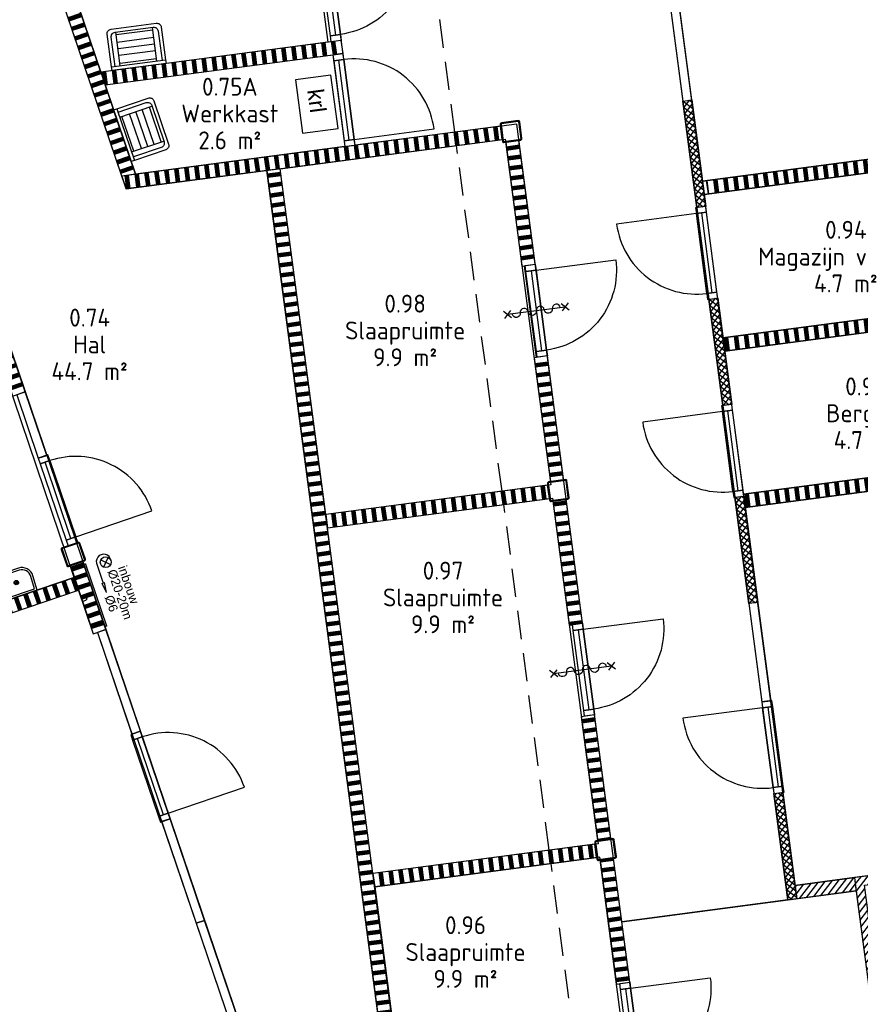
# Model space of a CAD drawing. Header units: millimetres. Extents: x -44892 to 336761, y 18766 to 182901.
# Tile 24 of 35: x 95881 to 105287, y 47714 to 58727. Entities that reach past the tile are written whole.
import ezdxf
from ezdxf.enums import TextEntityAlignment as Align

# ---------------------------------------------------------------- set-up
doc = ezdxf.new("R2010")
doc.units = ezdxf.units.MM
doc.header["$LTSCALE"] = 100
doc.linetypes.add('HIDDEN2', pattern=[4.7625, 3.175, -1.5875])
for name, color, linetype in [('AC22----_Binnenmuren', 8, 'Continuous'), ('AL22----', 2, 'Continuous'), ('AL23----_Vloer-lijnen', 7, 'Continuous'), ('AL28----', 5, 'Continuous'), ('AL32----_Binnenkozijnen', 7, 'Continuous'), ('AL35----_Plafonds', 8, 'Continuous'), ('AL65----_BSH', 130, 'Continuous'), ('AL65----_Veiligheid', 10, 'Continuous'), ('AL74----', 8, 'Continuous'), ('Beveilig-Alg-Az', 1, 'Continuous'), ('bib', 9, 'Continuous'), ('BL$8-GO--polylijnen', 10, 'Continuous'), ('X-BT$1----_Ruimtegegevens', 7, 'Continuous')]:
    doc.layers.add(name, color=color, linetype=linetype)
for name, color, linetype, lineweight in [('X-BT$23A__RuimteElement', 7, 'Continuous', 0), ('X-BT$23F__RuimteElement', 7, 'Continuous', 0), ('X-BT$23m2_RuimteElement', 7, 'Continuous', 0), ('X-BT$23NR__Ruimtenummer', 1, 'Continuous', 0), ('X-BT$23P__Algemeen', 1, 'Continuous', 0)]:
    doc.layers.add(name, color=color, linetype=linetype, lineweight=lineweight)
doc.styles.add('BOS', font='arial.ttf')
doc.styles.add('GBB_ISOP', font='arial.ttf')
doc.styles.add('Isocpeur', font='isocpeur.ttf')
pattern_1 = [(52.5, (49445.76, 26487.45), (-45.340143, 34.790716), [])]
pattern_2 = [(97.5, (49445.76, 26487.45), (-111.53755, -14.6842), []), (97.5, (49451.96, 26488.27), (-111.53755, -14.6842), []), (97.5, (49458.15, 26489.08), (-111.53755, -14.6842), []), (97.5, (49464.35, 26489.9), (-111.53755, -14.6842), []), (97.5, (49470.55, 26490.72), (-111.53755, -14.6842), []), (97.5, (49476.74, 26491.53), (-111.53755, -14.6842), []), (97.5, (49482.94, 26492.35), (-111.53755, -14.6842), [])]

# ---------------------------------------------------------------- blocks, each defined once
blk = doc.blocks.new('binkozdeur1034')
blk.add_line((67, 57), (967, 57))
for points in [[(0, 0), (67, 0), (67, 114), (0, 114)], [(67, 0), (967, 0), (967, 114), (67, 114)], [(967, 0), (1034, 0), (1034, 114), (967, 114)]]:
    blk.add_lwpolyline(points, close=True)
blk.add_lwpolyline([(967, 0), (67, 0), (67, -900, 0.414214)], format="xyb", close=True)
blk = doc.blocks.new('fontein')
for points in [[(-75, 300, 0.431046), (-200, 168), (-195, 0), (195, 0), (200, 168, 0.431046), (75, 300)], [(-75, 275, 0.43387), (-175, 168), (-170, 25), (170, 25), (175, 168, 0.43387), (75, 275)]]:
    blk.add_lwpolyline(points, format="xyb", close=True)
for points in [[(20, 155), (-20, 155)], [(0, 175), (0, 135)]]:
    blk.add_lwpolyline(points)
for radius in [25, 20]:
    blk.add_circle((0, 155), radius)
blk = doc.blocks.new('aangifte deur 30 minuten (zelfsluitend)')
at = {"layer": 'Beveilig-Alg-Az'}
blk.add_line((0, -651), (0, 651), dxfattribs=at)
for points in [[(-81, 568), (82, 732)], [(80, 571), (-78, 729)], [(-81, -735), (82, -571)], [(80, -732), (-78, -574)]]:
    blk.add_lwpolyline(points, dxfattribs=at)
blk.add_lwpolyline([(0, -543, 1), (0, -362, -1), (0, -181, 1), (0, 0, -1), (0, 181, 1), (0, 362, -1), (0, 543)], format="xyb", dxfattribs=at)
blk = doc.blocks.new('brandslanghaspel 25-30m inbouw')
blk.add_lwpolyline([(-340, 0), (-340, 144), (340, 144), (340, 0)], close=True)
at = {"ltscale": 0.1}
blk.add_lwpolyline([(19.999512, 144), (19.999512, 111.200195, -1), (-20.000488, 111.200192), (-20, 144)], format="xyb", dxfattribs=at)
at = {"ltscale": 400}
blk.add_lwpolyline([(-367.5, 0), (367.5, 0), (367.5, -18, -0.414214), (364.5, -21), (-364.5, -21, -0.414214), (-367.5, -18)], format="xyb", close=True, dxfattribs=at)
blk = doc.blocks.new('uitstortgootsteen 460x610')
for p, q in [((-206, -40), (-206, -420)), ((-206, -65), (206, -65)), ((206, -40), (206, -420)), ((-206, -156), (206, -156)), ((-206, -230), (206, -230)), ((-206, -304), (206, -304)), ((-206, -389), (206, -389))]:
    blk.add_line(p, q)
blk.add_lwpolyline([(-305, 0), (305, 0), (305, -40), (-305, -40)], close=True)
for points in [[(305, -40), (305, -410, -0.414214), (255, -460), (-255, -460, -0.414214), (-305, -410), (-305, -40)], [(265, -40), (265, -370, -0.414214), (215, -420), (-215, -420, -0.414214), (-265, -370), (-265, -40)]]:
    blk.add_lwpolyline(points, format="xyb")
blk = doc.blocks.new('kolom220x220')
for points in [[(15, -110), (205, -110, 0.414214), (220, -95), (220, 95, 0.414214), (205, 110), (15, 110, 0.414214), (0, 95), (0, -95, 0.414214)], [(15, -100), (205, -100, 0.414214), (210, -95), (210, 95, 0.414214), (205, 100), (15, 100, 0.414214), (10, 95), (10, -95, 0.414214)]]:
    blk.add_lwpolyline(points, format="xyb", close=True)
blk = doc.blocks.new('brandslanghaspel 20m (inbouw)')
for p, q in [((-86, 119), (86, 291)), ((-86, 291), (86, 119)), ((0, 0), (424, 0)), ((644, 0), (424, 30)), ((424, -30), (424, 30)), ((644, 0), (424, -30))]:
    blk.add_line(p, q)
blk.add_circle((0, 205), 122)
blk.add_arc((-27, 163), 165, 80.6472, 279.3528)
at = {"style": 'BOS'}
for s, p in [('inbouw', (200, 424)), ('%%C20-20m', (202, 172)), ('%%C6', (728, -77))]:
    blk.add_text(s, height=200, dxfattribs=at).set_placement(p)
blk = doc.blocks.new('kruipluik')
for p, q in [((600, 400), (0, 400)), ((0, 400), (0, 0)), ((600, 0), (600, 400)), ((0, 0), (600, 0))]:
    blk.add_line(p, q)
at = {"style": 'GBB_ISOP'}
blk.add_text('krl', height=180, dxfattribs=at).set_placement((129.6, 114.6))
blk = doc.blocks.new('Ruimtefunctie')
at = {"layer": 'X-BT$23A__RuimteElement', "style": 'Isocpeur', "width": 0.94}
blk.add_attdef('RUIMTEFUNCTIE-A', text='', height=200, dxfattribs=at).set_placement((0, -600), align=Align.MIDDLE_CENTER)
at = {"layer": 'X-BT$23F__RuimteElement', "style": 'Isocpeur', "width": 0.94}
blk.add_attdef('RUIMTEFUNCTIE', text='', height=200, dxfattribs=at).set_placement((0, 300), align=Align.MIDDLE_CENTER)
at = {"layer": 'X-BT$23m2_RuimteElement', "style": 'Isocpeur', "width": 0.94}
blk.add_attdef('RUIMTEFUNCTIE-B', text='', height=200, dxfattribs=at).set_placement((0, 0), align=Align.MIDDLE_CENTER)
at = {"layer": 'X-BT$23NR__Ruimtenummer', "style": 'Isocpeur', "width": 0.94}
blk.add_attdef('RUIMTENUMMER', text='', height=200, dxfattribs=at).set_placement((0, 600), align=Align.MIDDLE_CENTER)
at = {"layer": 'X-BT$23P__Algemeen', "style": 'Isocpeur', "width": 0.94}
blk.add_attdef('PEILMAAT', text='', height=200, dxfattribs=at).set_placement((0, -300), align=Align.MIDDLE_CENTER)

msp = doc.modelspace()

# ---------------------------------------------------------------- hatches: boundary and pattern name
at = {"layer": 'AC22----_Binnenmuren'}
h = msp.add_hatch(dxfattribs=at)
h.set_pattern_fill('SWAND', color=256, angle=90, style=0)
h.set_pattern_definition([(198.75, (49445.76, 26487.45), (36.16194, -106.52964), []), (198.75, (49443.75, 26493.37), (36.16194, -106.52964), []), (198.75, (49441.74, 26499.29), (36.16194, -106.52964), []), (198.75, (49439.73, 26505.21), (36.16194, -106.52964), []), (198.75, (49437.72, 26511.13), (36.16194, -106.52964), []), (198.75, (49435.71, 26517.04), (36.16194, -106.52964), []), (198.75, (49433.7, 26522.96), (36.16194, -106.52964), [])])
h.paths.add_polyline_path([(96083.3353, 60218.4512), (95931.7051, 60198.4887), (97024.7074, 56978.6076), (97176.3377, 56998.5701)])
h = msp.add_hatch(dxfattribs=at)
h.set_pattern_fill('SWAND', color=256, angle=108.75, style=0)
h.set_pattern_definition([(198.75, (94171.09, 54515.84), (36.162, -106.5296), []), (198.75, (94169.08, 54521.76), (36.162, -106.5296), []), (198.75, (94167.07, 54527.68), (36.162, -106.5296), []), (198.75, (94165.06, 54533.6), (36.162, -106.5296), []), (198.75, (94163.05, 54539.52), (36.162, -106.5296), []), (198.75, (94161.04, 54545.43), (36.162, -106.5296), []), (198.75, (94159.03, 54551.35), (36.162, -106.5296), [])])
h.paths.add_polyline_path([(94171.0885, 59318.6367), (94313.128, 59366.8526), (95943.457, 54564.0584), (95801.4175, 54515.8425)])
h = msp.add_hatch(dxfattribs=at)
h.set_pattern_fill('SWAND', color=256, style=0)
h.set_pattern_definition([(97.5, (47630.55, 27442.69), (-111.53755, -14.6842), []), (97.5, (47636.74, 27443.51), (-111.53755, -14.6842), []), (97.5, (47642.94, 27444.32), (-111.53755, -14.6842), []), (97.5, (47649.14, 27445.14), (-111.53755, -14.6842), []), (97.5, (47655.33, 27445.96), (-111.53755, -14.6842), []), (97.5, (47661.53, 27446.77), (-111.53755, -14.6842), []), (97.5, (47667.73, 27447.59), (-111.53755, -14.6842), [])])
h.paths.add_polyline_path([(96788.2973, 58141.7003), (96837.4578, 57996.878), (99498.8392, 58347.2556), (99479.2603, 58495.9723)])
h = msp.add_hatch(dxfattribs=at)
h.set_pattern_fill('_USER', color=256, scale=50, angle=45, style=0, double=1, pattern_type=0)
h.set_pattern_definition([(52.5, (48902.683, 30612.527), (-39.667667, 30.43807), []), (142.5, (48902.683, 30612.527), (-30.43807, -39.667667), [])])
h.paths.add_polyline_path([(103399.8578, 57829.0087), (103300.7133, 57815.9561), (103457.3447, 56626.2222), (103556.4892, 56639.2748)])
h = msp.add_hatch(dxfattribs=at)
h.set_pattern_fill('SWAND', color=256, style=0)
h.set_pattern_definition(pattern_2)
h.paths.add_polyline_path([(101314.0524, 57392.0162), (101294.4734, 57540.7329), (97024.7074, 56978.6076), (97073.8679, 56833.7853)])
h = msp.add_hatch(dxfattribs=at)
h.set_pattern_fill('SWAND', color=256, angle=90, style=0)
h.set_pattern_definition([(187.5, (97022.03, 62489.24), (14.6842, -111.5375), []), (187.5, (97021.22, 62495.44), (14.6842, -111.5375), []), (187.5, (97020.4, 62501.64), (14.6842, -111.5375), []), (187.5, (97019.59, 62507.83), (14.6842, -111.5375), []), (187.5, (97018.77, 62514.03), (14.6842, -111.5375), []), (187.5, (97017.95, 62520.23), (14.6842, -111.5375), []), (187.5, (97017.14, 62526.42), (14.6842, -111.5375), [])])
h.paths.add_polyline_path([(101467.4732, 57376.9124), (101318.7565, 57357.3335), (101501.232, 55971.2948), (101649.9487, 55990.8737)])
h = msp.add_hatch(dxfattribs=at)
h.set_pattern_fill('SWAND', color=256, style=0)
h.set_pattern_definition(pattern_2)
h.paths.add_polyline_path([(103562.1627, 56926.4707), (103581.7417, 56777.754), (106424.1035, 57151.958), (106404.5245, 57300.6747)])
h = msp.add_hatch(dxfattribs=at)
h.set_pattern_fill('SWAND', color=256, angle=90, style=0)
h.set_pattern_definition([(187.5, (95810.44, 51258.57), (14.6842, -111.5375), []), (187.5, (95809.63, 51264.77), (14.6842, -111.5375), []), (187.5, (95808.81, 51270.96), (14.6842, -111.5375), []), (187.5, (95808, 51277.16), (14.6842, -111.5375), []), (187.5, (95807.18, 51283.36), (14.6842, -111.5375), []), (187.5, (95806.36, 51289.55), (14.6842, -111.5375), []), (187.5, (95805.55, 51295.75), (14.6842, -111.5375), [])])
h.paths.add_polyline_path([(98647.0657, 57040.9008), (98795.7824, 57060.4797), (100381.6759, 45014.4229), (100232.9592, 44994.844)])
h = msp.add_hatch(dxfattribs=at)
h.set_pattern_fill('_USER', color=256, scale=50, angle=45, style=0, double=1, pattern_type=0)
h.set_pattern_definition([(52.5, (49194.28, 28397.64), (-39.667667, 30.43807), []), (142.5, (49194.28, 28397.64), (-30.43807, -39.667667), [])])
h.paths.add_polyline_path([(103691.4533, 55614.1208), (103592.3088, 55601.0682), (103748.9402, 54411.3344), (103848.0847, 54424.387)])
h = msp.add_hatch(dxfattribs=at)
h.set_pattern_fill('SWAND', color=256, style=0)
h.set_pattern_definition(pattern_2)
h.paths.add_polyline_path([(106635.3255, 55547.567), (103750.221, 55167.7358), (103769.7999, 55019.019), (106654.9045, 55398.8503)])
h = msp.add_hatch(dxfattribs=at)
h.set_pattern_fill('SWAND', color=256, angle=90, style=0)
h.set_pattern_definition([(187.5, (97660.54, 60106.33), (14.6842, -111.5375), []), (187.5, (97659.72, 60112.53), (14.6842, -111.5375), []), (187.5, (97658.9, 60118.72), (14.6842, -111.5375), []), (187.5, (97658.09, 60124.92), (14.6842, -111.5375), []), (187.5, (97657.27, 60131.12), (14.6842, -111.5375), []), (187.5, (97656.46, 60137.31), (14.6842, -111.5375), []), (187.5, (97655.64, 60143.51), (14.6842, -111.5375), [])])
h.paths.add_polyline_path([(101818.6683, 53560.1267), (101967.385, 53579.7056), (101784.9128, 54965.7197), (101636.1961, 54946.1408)])
h = msp.add_hatch(dxfattribs=at)
h.set_pattern_fill('SWAND', color=256, style=0)
h.set_pattern_definition(pattern_2)
h.paths.add_polyline_path([(106865.282, 53800.8744), (103980.1774, 53421.0431), (103999.7564, 53272.3264), (106884.8609, 53652.1576)])
h = msp.add_hatch(dxfattribs=at)
h.set_pattern_fill('SWAND', color=256, style=0)
h.set_pattern_definition(pattern_2)
h.paths.add_polyline_path([(101842.6835, 53376.6645), (101823.1045, 53525.3813), (99304.8346, 53193.8447), (99324.4135, 53045.128)])
h = msp.add_hatch(dxfattribs=at)
h.set_pattern_fill('SWAND', color=256, angle=90, style=0)
h.set_pattern_definition([(187.5, (98070.24, 58577.27), (14.6842, -111.5375), []), (187.5, (98069.43, 58583.47), (14.6842, -111.5375), []), (187.5, (98068.61, 58589.66), (14.6842, -111.5375), []), (187.5, (98067.8, 58595.86), (14.6842, -111.5375), []), (187.5, (98066.98, 58602.06), (14.6842, -111.5375), []), (187.5, (98066.16, 58608.25), (14.6842, -111.5375), []), (187.5, (98065.35, 58614.45), (14.6842, -111.5375), [])])
h.paths.add_polyline_path([(101991.5324, 53396.2883), (101842.8156, 53376.7094), (102029.8596, 51955.9695), (102178.5763, 51975.5484)])
h = msp.add_hatch(dxfattribs=at)
h.set_pattern_fill('_USER', color=256, scale=50, angle=45, style=0, double=1, pattern_type=0)
h.set_pattern_definition([(52.5, (49485.874, 26182.75), (-39.667667, 30.43807), []), (142.5, (49485.874, 26182.75), (-30.43807, -39.667667), [])])
h.paths.add_polyline_path([(103983.0488, 53399.233), (103883.9043, 53386.1804), (104040.5357, 52196.4466), (104139.6802, 52209.4992)])
h = msp.add_hatch(dxfattribs=at)
h.set_pattern_fill('SWAND', color=256, angle=108.75, style=0)
h.set_pattern_definition([(198.75, (96445.58, 51729.23), (36.162, -106.53), []), (198.75, (96443.57, 51735.15), (36.162, -106.53), []), (198.75, (96441.56, 51741.06), (36.162, -106.53), []), (198.75, (96439.56, 51746.98), (36.162, -106.53), []), (198.75, (96437.55, 51752.9), (36.162, -106.53), []), (198.75, (96435.54, 51758.82), (36.162, -106.53), []), (198.75, (96433.53, 51764.74), (36.162, -106.53), [])])
h.paths.add_polyline_path([(96703.9999, 51856.9204), (96846.0394, 51905.1363), (96587.6217, 52666.4104), (96445.5822, 52618.1945)])
h = msp.add_hatch(dxfattribs=at)
h.set_pattern_fill('SWAND', color=256, style=0)
h.set_pattern_definition([(108.75, (49445.76, 26487.45), (-106.52964, -36.16194), []), (108.75, (49451.68, 26489.46), (-106.52964, -36.16194), []), (108.75, (49457.6, 26491.47), (-106.52964, -36.16194), []), (108.75, (49463.51, 26493.48), (-106.52964, -36.16194), []), (108.75, (49469.43, 26495.49), (-106.52964, -36.16194), []), (108.75, (49475.35, 26497.5), (-106.52964, -36.16194), []), (108.75, (49481.27, 26499.51), (-106.52964, -36.16194), [])])
h.paths.add_polyline_path([(96490.1941, 52486.7721), (89640.1015, 50161.479), (89688.3174, 50019.4395), (96538.41, 52344.7326)])
h = msp.add_hatch(dxfattribs=at)
h.set_pattern_fill('SWAND', color=256, angle=90, style=0)
h.set_pattern_definition([(187.5, (98708.76, 56194.3), (14.6842, -111.5375), []), (187.5, (98707.94, 56200.5), (14.6842, -111.5375), []), (187.5, (98707.13, 56206.7), (14.6842, -111.5375), []), (187.5, (98706.31, 56212.9), (14.6842, -111.5375), []), (187.5, (98705.49, 56219.09), (14.6842, -111.5375), []), (187.5, (98704.68, 56225.29), (14.6842, -111.5375), []), (187.5, (98703.86, 56231.48), (14.6842, -111.5375), [])])
h.paths.add_polyline_path([(102347.3029, 49544.748), (102496.0196, 49564.3269), (102313.5441, 50950.3663), (102164.8274, 50930.7873)])
h = msp.add_hatch(dxfattribs=at)
h.set_pattern_fill('_USER', color=256, scale=50, angle=45, style=0, double=1, pattern_type=0)
h.set_pattern_definition([(52.5, (49445.76, 26487.453), (-39.667667, 30.43807), []), (142.5, (49445.76, 26487.453), (-30.43807, -39.667667), [])])
h.paths.add_polyline_path([(104419.3981, 50084.8312), (104320.2536, 50071.7786), (104476.885, 48882.0447), (104576.0295, 48895.0974)])
h = msp.add_hatch(dxfattribs=at)
h.set_pattern_fill('SWAND', color=256, style=0)
h.set_pattern_definition(pattern_2)
h.paths.add_polyline_path([(102371.3145, 49361.3128), (102351.7356, 49510.0296), (99833.4657, 49178.493), (99853.0446, 49029.7763)])
h = msp.add_hatch(dxfattribs=at)
h.set_pattern_fill('SWAND', color=256, angle=90, style=0)
h.set_pattern_definition([(187.5, (99118.47, 54665.24), (14.6842, -111.5375), []), (187.5, (99117.65, 54671.44), (14.6842, -111.5375), []), (187.5, (99116.84, 54677.64), (14.6842, -111.5375), []), (187.5, (99116.02, 54683.83), (14.6842, -111.5375), []), (187.5, (99115.2, 54690.03), (14.6842, -111.5375), []), (187.5, (99114.39, 54696.23), (14.6842, -111.5375), []), (187.5, (99113.57, 54702.42), (14.6842, -111.5375), [])])
h.paths.add_polyline_path([(102524.7354, 49346.2091), (102376.0187, 49326.6301), (102558.4945, 47940.5886), (102707.2112, 47960.1675)])
h = msp.add_hatch(dxfattribs=at)
h.set_pattern_fill('ANSI31', color=256, scale=18, style=0)
h.set_pattern_definition(pattern_1)
h.paths.add_polyline_path([(108405.2839, 46776.793), (108292.2592, 46761.913), (105678.8105, 46417.8459), (105332.9161, 49045.1748), (106126.072, 49149.5958), (106113.0194, 49248.7403), (105220.719, 49131.2667), (105240.2979, 48982.5499), (105592.7186, 46305.6488), (108418.3365, 46677.6485)])
h = msp.add_hatch(dxfattribs=at)
h.set_pattern_fill('ANSI31', color=256, scale=18, style=0)
h.set_pattern_definition(pattern_1)
h.paths.add_polyline_path([(105220.719, 49131.2667), (104556.4506, 49043.8141), (104576.0295, 48895.0974), (105240.2979, 48982.5499)])

# ---------------------------------------------------------------- linework, layer by layer
for p, q in [((101525.678, 55974.4728), (101660.6368, 54949.3585)), ((104092.0167, 52571.5395), (104411.8492, 50142.1704))]:
    msp.add_line(p, q, dxfattribs=at)
at = {"layer": 'AL22----'}
for p, q in [((106865.282, 53800.8744), (103980.1774, 53421.0431)), ((105220.719, 49131.2667), (104556.4506, 49043.8141))]:
    msp.add_line(p, q, dxfattribs=at)
for points in [[(95931.7051, 60198.4887), (96083.3353, 60218.4512), (97176.3377, 56998.5701), (97024.7074, 56978.6076)], [(95801.4175, 54515.8425), (95943.457, 54564.0584), (94313.128, 59366.8526), (94171.0885, 59318.6367)], [(103300.7133, 57815.9561), (103399.8578, 57829.0087), (103243.2263, 59018.7425), (103144.0818, 59005.6899)], [(96837.4578, 57996.878), (99498.8392, 58347.2556), (99479.2603, 58495.9723), (96788.2973, 58141.7003)], [(97073.8679, 56833.7853), (101279.4875, 57387.4657), (101259.9086, 57536.1824), (97024.7074, 56978.6076)], [(101501.232, 55971.2948), (101649.9487, 55990.8737), (101467.4732, 57376.9124), (101318.7565, 57357.3335)], [(103519.42, 56920.8435), (106404.5245, 57300.6747), (106424.1035, 57151.958), (103538.9989, 56772.1268)], [(100247.8308, 44996.8019), (100381.6759, 45014.4229), (98795.7824, 57060.4797), (98647.0657, 57040.9008), (100232.9592, 44994.844)], [(103750.221, 55167.7358), (106635.3255, 55547.567), (106654.9045, 55398.8503), (103769.7999, 55019.019)], [(101818.5326, 53560.1088), (101967.385, 53579.7056), (101784.9128, 54965.7197), (101636.1961, 54946.1408)], [(96089.8436, 53821.7168), (96184.5366, 53853.8608), (95943.457, 54564.0584), (95848.764, 54531.9144)], [(103980.1774, 53421.0431), (106865.282, 53800.8744), (106884.8609, 53652.1576), (103999.7564, 53272.3264)], [(99324.4135, 53045.128), (101808.1186, 53372.114), (101788.5432, 53520.8037), (99304.8346, 53193.8447)], [(102029.8596, 51955.9695), (102178.5763, 51975.5484), (101996.1008, 53361.5878), (101846.9128, 53341.9468)], [(96703.9999, 51856.9204), (96846.0394, 51905.1363), (96587.6217, 52666.4104), (96445.5822, 52618.1945)], [(89688.3174, 50019.4395), (96538.41, 52344.7326), (96490.1941, 52486.7721), (89640.1015, 50161.479)], [(104185.2895, 51096.9326), (104284.434, 51109.9852), (104139.6802, 52209.4992), (104040.5357, 52196.4466)], [(96846.0394, 51905.1363), (96751.3464, 51872.9923), (97137.0738, 50736.6762), (97231.7668, 50768.8201)], [(102347.231, 49544.7385), (102496.0196, 49564.3269), (102313.5441, 50950.3663), (102164.8274, 50930.7873)], [(97564.1352, 49789.6944), (97469.4422, 49757.5504), (97855.1695, 48621.2343), (97949.8625, 48653.3782)], [(99853.0446, 49029.7763), (102336.7497, 49356.7623), (102317.1708, 49505.479), (99833.4657, 49178.493)], [(102558.4945, 47940.5886), (102707.2112, 47960.1675), (102524.7354, 49346.2091), (102376.0187, 49326.6301)], [(108418.3365, 46677.6485), (108405.2839, 46776.793), (108292.2592, 46761.913), (105678.8105, 46417.8459), (105332.9161, 49045.1748), (106126.072, 49149.5958), (106113.0194, 49248.7403), (105220.719, 49131.2667), (105233.7716, 49032.1222), (105592.7186, 46305.6488)], [(104556.4506, 49043.8141), (105220.719, 49131.2667), (105240.2979, 48982.5499), (104576.0295, 48895.0974)], [(97949.8625, 48653.3782), (97855.1695, 48621.2343), (98246.1862, 47469.3365), (98344.0451, 47492.154)]]:
    msp.add_lwpolyline(points, close=True, dxfattribs=at)
for points in [[(103300.7133, 57815.9561), (103300.7133, 57815.9561), (103399.8578, 57829.0087), (103556.4892, 56639.2748), (103457.3447, 56626.2222), (103300.7133, 57815.9561)], [(103592.3088, 55601.0682), (103592.3088, 55601.0682), (103691.4533, 55614.1208), (103848.0847, 54424.387), (103748.9402, 54411.3344), (103592.3088, 55601.0682)], [(103883.9043, 53386.1804), (103883.9043, 53386.1804), (103983.0488, 53399.233), (104139.6802, 52209.4992), (104040.5357, 52196.4466), (103883.9043, 53386.1804)], [(104320.2536, 50071.7786), (104320.2536, 50071.7786), (104419.3981, 50084.8312), (104576.0295, 48895.0974), (104476.885, 48882.0447), (104320.2536, 50071.7786)], [(104320.2536, 50071.7786), (104320.2536, 50071.7786), (104419.3981, 50084.8312), (104576.0295, 48895.0974), (104476.885, 48882.0447), (104320.2536, 50071.7786)]]:
    msp.add_lwpolyline(points, dxfattribs=at)
at = {"layer": 'AL35----_Plafonds', "linetype": 'HIDDEN2'}
for p, q in [((100749.3145, 57468.9614), (100265.6489, 61142.7667)), ((101277.9491, 53453.5827), (100768.8934, 57320.2447)), ((101806.5767, 49438.258), (101297.5245, 53304.893)), ((102335.2077, 45422.9063), (101826.1556, 49289.5413))]:
    msp.add_line(p, q, dxfattribs=at)
at = {"layer": 'BL$8-GO--polylijnen'}
for points in [[(102922.3259, 61456.2235), (104334.315, 61642.1125), (106253.2202, 58449.9454), (106404.5245, 57300.6747), (103519.42, 56920.8435)], [(99150.1379, 60995.9048), (102811.6731, 61477.9551), (102816.3704, 61442.2744), (102823.2, 61443.1736), (104476.9037, 48882.0472), (102618.0616, 48637.326), (101443.3259, 57560.3297), (99633.8033, 57322.1016)], [(96083.3353, 60218.4512), (99049.7817, 60608.9913), (99330.5436, 58476.3934), (96788.2973, 58141.7003)], [(94161.3024, 59814.1164), (98344.0451, 47492.154), (99534.7698, 38447.702), (101167.3353, 38662.6333), (100861.904, 40982.6143), (101010.7565, 41002.2111), (100635.4937, 43852.6147), (100387.6325, 43819.9832), (98647.0657, 57040.9008), (97073.8679, 56833.7853), (95969.0671, 60088.4238), (94227.4197, 59859.1315), (94232.1186, 59823.4395)], [(99385.8145, 58332.3756), (99520.7786, 57307.2216), (97176.3377, 56998.5701), (96837.4578, 57996.878)], [(98795.7824, 57060.4797), (101314.1881, 57392.0341), (101823.2439, 53525.3718), (99304.8382, 53193.8174)], [(103538.9989, 56772.1268), (106424.1035, 57151.958), (106635.3255, 55547.567), (103750.221, 55167.7358)], [(91890.7654, 54525.5309), (92947.9798, 51411.0777), (94747.1471, 52021.8127), (94785.7198, 51908.181), (96490.1941, 52486.7721), (95394.4069, 55714.8569)], [(103769.7999, 55019.019), (106654.9045, 55398.8503), (106865.282, 53800.8744), (103980.1774, 53421.0431)], [(103999.7564, 53272.3264), (107033.5776, 53671.7366), (106873.6831, 54886.2565), (110775.0204, 55399.0102), (112859.5061, 49249.3386), (108161.1999, 48630.7948), (108046.3368, 49503.2663), (104556.4506, 49043.8141)], [(99324.4135, 53045.128), (101842.3479, 53376.6204), (102351.7994, 49510.038), (99833.4657, 49178.493)], [(85056.8822, 48447.279), (96538.41, 52344.7326), (96703.9999, 51856.9204), (96751.3464, 51872.9923), (98246.1862, 47469.3365), (98502.363, 45523.4801), (86582.236, 43954.1657)], [(100362.097, 45163.1397), (102880.5026, 45494.6941), (102371.4503, 49361.3307), (99853.0446, 49029.7763)], [(110119.002, 41505.3804), (110308.2614, 40067.8123), (105692.2299, 39460.1003), (106240.4399, 35296.0318), (104599.4629, 35079.9931), (104586.4139, 35179.1106), (104418.004, 35156.939), (103603.2491, 41343.5192), (101109.901, 41015.2637), (100734.6382, 43865.6673), (103203.4717, 44190.6954), (102618.0616, 48637.326), (105240.2979, 48982.5499), (105579.666, 46404.7933), (105361.5481, 46376.0775), (105374.6008, 46276.9331), (106708.0937, 46452.4907), (107034.4092, 43973.8786), (106816.2914, 43945.1628), (106829.344, 43846.0183), (107047.4618, 43874.7341), (107393.3563, 41247.4052), (107175.2384, 41218.6895), (107188.291, 41119.545)]]:
    msp.add_lwpolyline(points, close=True, dxfattribs=at)

# ---------------------------------------------------------------- block references
at = {"layer": 'AL23----_Vloer-lijnen', "rotation": 277.6248677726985}
msp.add_blockref('kruipluik', (98966.8512, 58052.7924), dxfattribs=at)
at = {"layer": 'AL28----'}
for p, rotation in [((101269.6981, 57461.824), 7.500000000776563), ((101798.3256, 53446.4993), 7.500000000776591), ((96377.0813, 52711.1064), 18.74999999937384), ((102326.9602, 49431.1207), 7.500000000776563)]:
    msp.add_blockref('kolom220x220', p, dxfattribs=dict(at, rotation=rotation))
at = {"layer": 'AL32----_Binnenkozijnen', "xscale": -1, "rotation": 97.50000000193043}
for p in [(99344.2962, 59521.1263), (101649.9487, 55990.8737), (102178.58, 51975.5202), (102707.2112, 47960.1675)]:
    msp.add_blockref('binkozdeur1034', p, dxfattribs=at)
at = {"layer": 'AL32----_Binnenkozijnen'}
for p, rotation in [((99633.8033, 57322.1016), 97.5000000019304), ((103443.4645, 56624.3948), 277.5000000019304), ((103735.06, 54409.507), 277.5000000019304), ((96530.162, 52879.2352), 108.7499999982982), ((104185.2895, 51096.9326), 277.5000000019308), ((97564.1352, 49789.6944), 108.7499999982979)]:
    msp.add_blockref('binkozdeur1034', p, dxfattribs=dict(at, rotation=rotation))
at = {"layer": 'AL65----_BSH', "xscale": 0.5000000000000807, "yscale": 0.5000000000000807, "zscale": 0.5000000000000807, "rotation": 289.0665000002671}
msp.add_blockref('brandslanghaspel 20m (inbouw)', (96747.6125, 52625.7209), dxfattribs=at)
at = {"layer": 'AL65----_BSH', "rotation": 108.7499999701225}
msp.add_blockref('brandslanghaspel 25-30m inbouw', (96716.8306, 52285.7733), dxfattribs=at)
at = {"layer": 'AL65----_Veiligheid', "xscale": 0.5000000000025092, "yscale": 0.5000000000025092, "zscale": 0.5000000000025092, "rotation": 97.50000000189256}
for p in [(101660.9184, 55470.8567), (102178.2984, 51454.022)]:
    msp.add_blockref('aangifte deur 30 minuten (zelfsluitend)', p, dxfattribs=at)
at = {"layer": 'AL74----', "rotation": 18.75055417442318}
msp.add_blockref('fontein', (95893.6314, 52284.2559), dxfattribs=at)
at = {"layer": 'bib'}
for p, rotation in [((97216.588, 58198.0858), 187.5000000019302), ((97030.0827, 57429.4233), 108.7499999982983)]:
    msp.add_blockref('uitstortgootsteen 460x610', p, dxfattribs=dict(at, rotation=rotation))
at = {"layer": 'X-BT$1----_Ruimtegegevens'}
ref = msp.add_blockref('Ruimtefunctie', (98232.5215, 57677.3778), dxfattribs=at)
ref.add_attrib('RUIMTENUMMER', '0.75A', dxfattribs={"layer": 'X-BT$23NR__Ruimtenummer', "height": 200, "style": 'Isocpeur', "width": 0.94}).set_placement((98232.5215, 57977.3778), align=Align.MIDDLE_CENTER)
ref.add_attrib('RUIMTEFUNCTIE', 'Werkkast', dxfattribs={"layer": 'X-BT$23F__RuimteElement', "height": 200, "style": 'Isocpeur', "width": 0.94}).set_placement((98232.5215, 57677.3778), align=Align.MIDDLE_CENTER)
ref.add_attrib('RUIMTEFUNCTIE-B', '2.6 m²', dxfattribs={"layer": 'X-BT$23m2_RuimteElement', "height": 200, "style": 'Isocpeur', "width": 0.94}).set_placement((98232.5215, 57377.3778), align=Align.MIDDLE_CENTER)
ref = msp.add_blockref('Ruimtefunctie', (105124.8857, 56077.4508), dxfattribs=at)
ref.add_attrib('RUIMTENUMMER', '0.94', dxfattribs={"layer": 'X-BT$23NR__Ruimtenummer', "height": 200, "style": 'Isocpeur', "width": 0.94}).set_placement((105124.8857, 56377.4508), align=Align.MIDDLE_CENTER)
ref.add_attrib('RUIMTEFUNCTIE', 'Magazijn voeding', dxfattribs={"layer": 'X-BT$23F__RuimteElement', "height": 200, "style": 'Isocpeur', "width": 0.94}).set_placement((105124.8857, 56077.4508), align=Align.MIDDLE_CENTER)
ref.add_attrib('RUIMTEFUNCTIE-B', '4.7 m²', dxfattribs={"layer": 'X-BT$23m2_RuimteElement', "height": 200, "style": 'Isocpeur', "width": 0.94}).set_placement((105124.8857, 55777.4508), align=Align.MIDDLE_CENTER)
ref = msp.add_blockref('Ruimtefunctie', (100194.5842, 55250.9597), dxfattribs=at)
ref.add_attrib('RUIMTENUMMER', '0.98', dxfattribs={"layer": 'X-BT$23NR__Ruimtenummer', "height": 200, "style": 'Isocpeur', "width": 0.94}).set_placement((100194.5842, 55550.9597), align=Align.MIDDLE_CENTER)
ref.add_attrib('RUIMTEFUNCTIE', 'Slaapruimte', dxfattribs={"layer": 'X-BT$23F__RuimteElement', "height": 200, "style": 'Isocpeur', "width": 0.94}).set_placement((100194.5842, 55250.9597), align=Align.MIDDLE_CENTER)
ref.add_attrib('RUIMTEFUNCTIE-B', '9.9 m²', dxfattribs={"layer": 'X-BT$23m2_RuimteElement', "height": 200, "style": 'Isocpeur', "width": 0.94}).set_placement((100194.5842, 54950.9597), align=Align.MIDDLE_CENTER)
ref = msp.add_blockref('Ruimtefunctie', (96664.2157, 55094.4912), dxfattribs=at)
ref.add_attrib('RUIMTENUMMER', '0.74', dxfattribs={"layer": 'X-BT$23NR__Ruimtenummer', "height": 200, "style": 'Isocpeur', "width": 0.94}).set_placement((96664.2157, 55394.4912), align=Align.MIDDLE_CENTER)
ref.add_attrib('RUIMTEFUNCTIE', 'Hal', dxfattribs={"layer": 'X-BT$23F__RuimteElement', "height": 200, "style": 'Isocpeur', "width": 0.94}).set_placement((96664.2157, 55094.4912), align=Align.MIDDLE_CENTER)
ref.add_attrib('RUIMTEFUNCTIE-B', '44.7 m²', dxfattribs={"layer": 'X-BT$23m2_RuimteElement', "height": 200, "style": 'Isocpeur', "width": 0.94}).set_placement((96664.2157, 54794.4912), align=Align.MIDDLE_CENTER)
ref = msp.add_blockref('Ruimtefunctie', (105345.1391, 54325.3769), dxfattribs=at)
ref.add_attrib('RUIMTENUMMER', '0.93', dxfattribs={"layer": 'X-BT$23NR__Ruimtenummer', "height": 200, "style": 'Isocpeur', "width": 0.94}).set_placement((105345.1391, 54625.3769), align=Align.MIDDLE_CENTER)
ref.add_attrib('RUIMTEFUNCTIE', 'Berging', dxfattribs={"layer": 'X-BT$23F__RuimteElement', "height": 200, "style": 'Isocpeur', "width": 0.94}).set_placement((105345.1391, 54325.3769), align=Align.MIDDLE_CENTER)
ref.add_attrib('RUIMTEFUNCTIE-B', '4.7 m²', dxfattribs={"layer": 'X-BT$23m2_RuimteElement', "height": 200, "style": 'Isocpeur', "width": 0.94}).set_placement((105345.1391, 54025.3769), align=Align.MIDDLE_CENTER)
ref = msp.add_blockref('Ruimtefunctie', (100617.9429, 52264.8433), dxfattribs=at)
ref.add_attrib('RUIMTENUMMER', '0.97', dxfattribs={"layer": 'X-BT$23NR__Ruimtenummer', "height": 200, "style": 'Isocpeur', "width": 0.94}).set_placement((100617.9429, 52564.8433), align=Align.MIDDLE_CENTER)
ref.add_attrib('RUIMTEFUNCTIE', 'Slaapruimte', dxfattribs={"layer": 'X-BT$23F__RuimteElement', "height": 200, "style": 'Isocpeur', "width": 0.94}).set_placement((100617.9429, 52264.8433), align=Align.MIDDLE_CENTER)
ref.add_attrib('RUIMTEFUNCTIE-B', '9.9 m²', dxfattribs={"layer": 'X-BT$23m2_RuimteElement', "height": 200, "style": 'Isocpeur', "width": 0.94}).set_placement((100617.9429, 51964.8433), align=Align.MIDDLE_CENTER)
ref = msp.add_blockref('Ruimtefunctie', (100869.7166, 48299.0639), dxfattribs=at)
ref.add_attrib('RUIMTENUMMER', '0.96', dxfattribs={"layer": 'X-BT$23NR__Ruimtenummer', "height": 200, "style": 'Isocpeur', "width": 0.94}).set_placement((100869.7166, 48599.0639), align=Align.MIDDLE_CENTER)
ref.add_attrib('RUIMTEFUNCTIE', 'Slaapruimte', dxfattribs={"layer": 'X-BT$23F__RuimteElement', "height": 200, "style": 'Isocpeur', "width": 0.94}).set_placement((100869.7166, 48299.0639), align=Align.MIDDLE_CENTER)
ref.add_attrib('RUIMTEFUNCTIE-B', '9.9 m²', dxfattribs={"layer": 'X-BT$23m2_RuimteElement', "height": 200, "style": 'Isocpeur', "width": 0.94}).set_placement((100869.7166, 47999.0639), align=Align.MIDDLE_CENTER)

doc.saveas('drawing.dxf')
